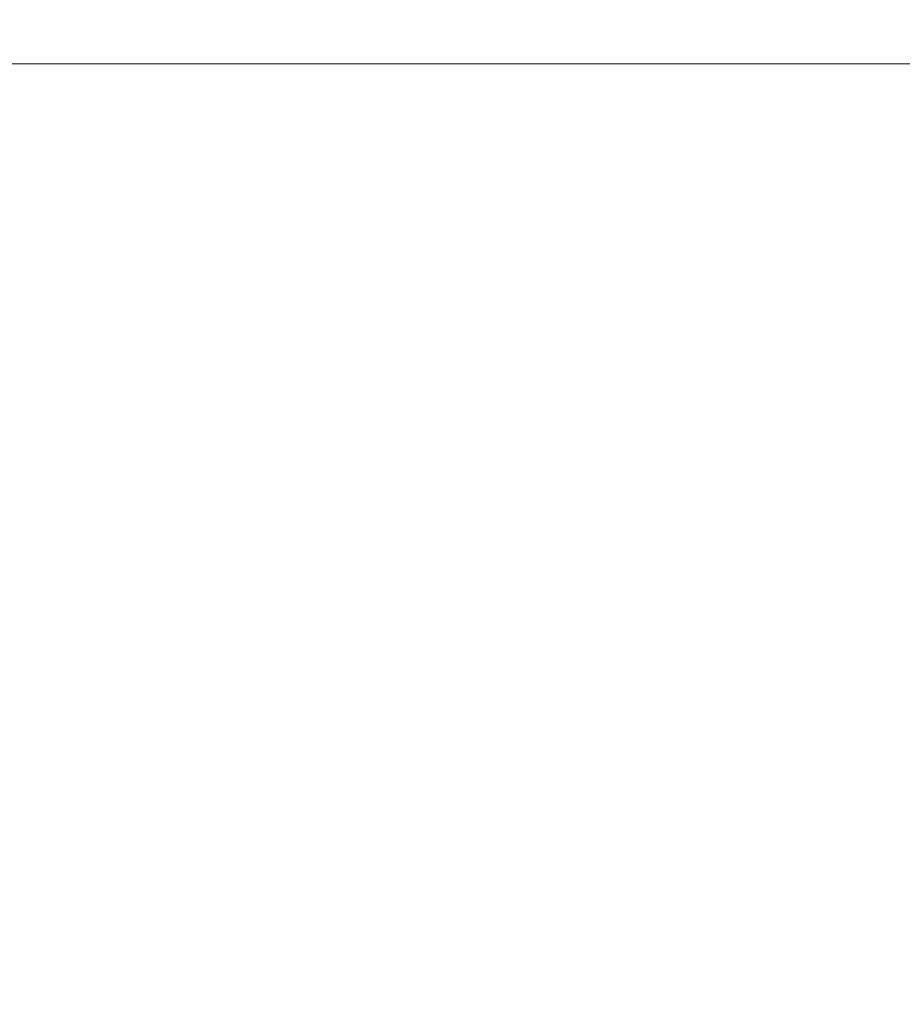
# Model space of a CAD drawing. Header units: millimetres. Extents: x 58537 to 97688, y -8921 to 14216.
# Tile 136 of 189: x 68955 to 68993, y 3699 to 3742. Entities that reach past the tile are written whole.
import ezdxf

# ---------------------------------------------------------------- set-up
doc = ezdxf.new("R2010")
doc.units = ezdxf.units.MM
doc.header["$MEASUREMENT"] = 0
doc.linetypes.add('Wipeout_Contour', pattern=[1000, 0, -1000])
doc.layers.add('Nowe_A-Armatura', color=7, linetype='Continuous')
doc.layers.add('Nowe_A-Wymiary-Zewnętrzne', color=7, linetype='Continuous')
doc.layers.add('Nowe_A-Armatura_Nr_pióra__1', color=7, linetype='Continuous', lineweight=13)
doc.layers.add('Nowe_A-Wymiary-Zewnętrzne_Nr_pióra__46', color=5, linetype='Continuous', lineweight=15)
doc.layers.add('Nowe_A-Wymiary-Zewnętrzne_Nr_pióra__45', color=7, linetype='Continuous', lineweight=15, true_color=0x40a5ff)
doc.layers.add('Nowe_A-Wymiary-Zewnętrzne_Nr_pióra__85', color=7, linetype='Continuous', lineweight=13, true_color=0x80c2ff)
doc.styles.add('STYL_AUTOMATYCZNY_2', font='arial.ttf')
doc.dimstyles.new('STYL_AUTOMATYCZNY__1', dxfattribs={"dimtxt": 125, "dimasz": 47.5, "dimexe": 0.18, "dimexo": 20, "dimgap": 0, "dimtad": 1, "dimdec": 1, "dimlfac": 0.1, "dimzin": 0, "dimdsep": 46, "dimtxsty": 'STYL_AUTOMATYCZNY_2', "dimblk": 'ARROWHEAD_11', "dimblk1": 'ARROWHEAD_11', "dimblk2": 'ARROWHEAD_11', "dimcen": 0.09, "dimclrd": 256, "dimclre": 256, "dimclrt": 5, "dimadec": 1, "dimazin": 0, "dimtfac": 1, "dimtdec": 4, "dimtmove": 0, "dimatfit": 3, "dimfxl": 0, "dimtolj": 1, "dimtzin": 0, "dimarcsym": 0})

# ---------------------------------------------------------------- blocks, each defined once
blk = doc.blocks.new('ElemPrzekroju_168')
at = {"color": 254, "linetype": 'Wipeout_Contour', "lineweight": 0, "ltscale": 1449158.234473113}
blk.add_wipeout([(68694.251, 3580), (68700.168, 3579), (68842.287, 3579), (68834.763, 3534.378), (68827.391, 3489.666), (68818.014, 3445.323), (68806.934, 3401.367), (68802.678, 3385.699), (69094.59, 2890), (69094.59, 3700), (69007.543, 3700), (69007.329, 3699.27), (69001.28, 3681.63), (68994.49, 3664.25), (68987.269, 3647.06), (68979.719, 3630), (68954.72, 3630), (68952.32, 3617), (68948.76, 3604.26), (68944.09, 3591.9), (68938.32, 3580)], dxfattribs=at).dxf.layer = 'Nowe_A-Armatura'
blk = doc.blocks.new('ElemPrzekroju_169')
at = {"color": 254, "linetype": 'Wipeout_Contour', "lineweight": 0, "ltscale": 207179.106741}
blk.add_wipeout([(68962.58, 3739.85), (68962.45, 3740), (68950.509, 3740)], dxfattribs=at).dxf.layer = 'Nowe_A-Armatura'
at = {"color": 254, "linetype": 'Wipeout_Contour', "lineweight": 0, "ltscale": 207286.445209}
blk.add_wipeout([(68990.23, 3740), (68996.88, 3739.85), (68995.77, 3740)], dxfattribs=at).dxf.layer = 'Nowe_A-Armatura'
at = {"color": 254, "linetype": 'Wipeout_Contour', "lineweight": 0, "ltscale": 207157.426232}
blk.add_wipeout([(68945.72, 3681.78), (68956.88, 3681.78), (68959.539, 3699.56)], dxfattribs=at).dxf.layer = 'Nowe_A-Armatura'
at = {"color": 254, "linetype": 'Wipeout_Contour', "lineweight": 0, "ltscale": 207168.109762}
blk.add_wipeout([(68950.509, 3740), (68950.509, 3739.85), (68962.58, 3739.85)], dxfattribs=at).dxf.layer = 'Nowe_A-Armatura'
at = {"color": 254, "linetype": 'Wipeout_Contour', "lineweight": 0, "ltscale": 207282.395583}
blk.add_wipeout([(68996.88, 3739.85), (68990.23, 3740), (68991.07, 3739.85)], dxfattribs=at).dxf.layer = 'Nowe_A-Armatura'
at = {"color": 254, "linetype": 'Wipeout_Contour', "lineweight": 0, "ltscale": 207149.898631}
blk.add_wipeout([(68959.539, 3699.56), (68947.67, 3699.56), (68945.72, 3681.78)], dxfattribs=at).dxf.layer = 'Nowe_A-Armatura'
at = {"color": 254, "linetype": 'Wipeout_Contour', "lineweight": 0, "ltscale": 207212.497001}
blk.add_wipeout([(68973.09, 3740), (68962.45, 3740), (68973.42, 3739.85)], dxfattribs=at).dxf.layer = 'Nowe_A-Armatura'
at = {"color": 254, "linetype": 'Wipeout_Contour', "lineweight": 0, "ltscale": 207189.28314}
blk.add_wipeout([(68970.2, 3699.53), (68956.88, 3681.78), (68966.91, 3681.77)], dxfattribs=at).dxf.layer = 'Nowe_A-Armatura'
at = {"color": 254, "linetype": 'Wipeout_Contour', "lineweight": 0, "ltscale": 207202.896811}
blk.add_wipeout([(68962.45, 3740), (68962.58, 3739.85), (68973.42, 3739.85)], dxfattribs=at).dxf.layer = 'Nowe_A-Armatura'
at = {"color": 254, "linetype": 'Wipeout_Contour', "lineweight": 0, "ltscale": 207183.480174}
blk.add_wipeout([(68956.88, 3681.78), (68970.199, 3699.53), (68959.539, 3699.56)], dxfattribs=at).dxf.layer = 'Nowe_A-Armatura'
at = {"color": 254, "linetype": 'Wipeout_Contour', "lineweight": 0, "ltscale": 207242.457291}
blk.add_wipeout([(68973.09, 3740), (68983.2, 3739.85), (68982.65, 3740)], dxfattribs=at).dxf.layer = 'Nowe_A-Armatura'
at = {"color": 254, "linetype": 'Wipeout_Contour', "lineweight": 0, "ltscale": 207167.002964}
blk.add_wipeout([(68947.67, 3699.56), (68959.539, 3699.56), (68961.689, 3717.53)], dxfattribs=at).dxf.layer = 'Nowe_A-Armatura'
at = {"color": 254, "linetype": 'Wipeout_Contour', "lineweight": 0, "ltscale": 207234.090186}
blk.add_wipeout([(68973.09, 3740), (68973.42, 3739.85), (68983.2, 3739.85)], dxfattribs=at).dxf.layer = 'Nowe_A-Armatura'
at = {"color": 254, "linetype": 'Wipeout_Contour', "lineweight": 0, "ltscale": 207158.48927}
blk.add_wipeout([(68961.689, 3717.53), (68949.26, 3717.54), (68947.67, 3699.56)], dxfattribs=at).dxf.layer = 'Nowe_A-Armatura'
at = {"color": 254, "linetype": 'Wipeout_Contour', "lineweight": 0, "ltscale": 207267.475908}
blk.add_wipeout([(68991.07, 3739.85), (68990.23, 3740), (68982.65, 3740)], dxfattribs=at).dxf.layer = 'Nowe_A-Armatura'
at = {"color": 254, "linetype": 'Wipeout_Contour', "lineweight": 0, "ltscale": 207200.718734}
blk.add_wipeout([(68972.88, 3717.5), (68959.539, 3699.56), (68970.199, 3699.53)], dxfattribs=at).dxf.layer = 'Nowe_A-Armatura'
at = {"color": 254, "linetype": 'Wipeout_Contour', "lineweight": 0, "ltscale": 207261.227656}
blk.add_wipeout([(68982.65, 3740), (68983.2, 3739.85), (68991.07, 3739.85)], dxfattribs=at).dxf.layer = 'Nowe_A-Armatura'
at = {"color": 254, "linetype": 'Wipeout_Contour', "lineweight": 0, "ltscale": 207193.878078}
blk.add_wipeout([(68959.539, 3699.56), (68972.88, 3717.5), (68961.69, 3717.53)], dxfattribs=at).dxf.layer = 'Nowe_A-Armatura'
at = {"color": 254, "linetype": 'Wipeout_Contour', "lineweight": 0, "ltscale": 207243.971509}
blk.add_wipeout([(68973.42, 3739.85), (68983.89, 3738.95), (68983.2, 3739.85)], dxfattribs=at).dxf.layer = 'Nowe_A-Armatura'
at = {"color": 254, "linetype": 'Wipeout_Contour', "lineweight": 0, "ltscale": 207217.498975}
blk.add_wipeout([(68966.91, 3681.77), (68975.62, 3681.75), (68979.65, 3699.5)], dxfattribs=at).dxf.layer = 'Nowe_A-Armatura'
at = {"color": 254, "linetype": 'Wipeout_Contour', "lineweight": 0, "ltscale": 207235.460213}
blk.add_wipeout([(68973.42, 3739.85), (68973.89, 3738.95), (68983.89, 3738.95)], dxfattribs=at).dxf.layer = 'Nowe_A-Armatura'
at = {"color": 254, "linetype": 'Wipeout_Contour', "lineweight": 0, "ltscale": 207213.514845}
blk.add_wipeout([(68966.91, 3681.77), (68979.65, 3699.5), (68970.199, 3699.53)], dxfattribs=at).dxf.layer = 'Nowe_A-Armatura'
at = {"color": 254, "linetype": 'Wipeout_Contour', "lineweight": 0, "ltscale": 207213.372099}
blk.add_wipeout([(68973.419, 3739.85), (68962.58, 3739.85), (68973.89, 3738.95)], dxfattribs=at).dxf.layer = 'Nowe_A-Armatura'
at = {"color": 254, "linetype": 'Wipeout_Contour', "lineweight": 0, "ltscale": 207269.810406}
blk.add_wipeout([(68992.07, 3738.95), (68991.07, 3739.85), (68983.2, 3739.85)], dxfattribs=at).dxf.layer = 'Nowe_A-Armatura'
at = {"color": 254, "linetype": 'Wipeout_Contour', "lineweight": 0, "ltscale": 207203.620627}
blk.add_wipeout([(68973.89, 3738.95), (68962.58, 3739.85), (68962.819, 3738.95)], dxfattribs=at).dxf.layer = 'Nowe_A-Armatura'
at = {"color": 254, "linetype": 'Wipeout_Contour', "lineweight": 0, "ltscale": 207263.346377}
blk.add_wipeout([(68983.2, 3739.85), (68983.89, 3738.95), (68992.07, 3738.95)], dxfattribs=at).dxf.layer = 'Nowe_A-Armatura'
at = {"layer": 'Nowe_A-Armatura_Nr_pióra__1', "color": 7, "linetype": 'Continuous', "lineweight": 13}
for p, q in [((68982.65, 3740), (68973.09, 3740)), ((68990.23, 3740), (68982.65, 3740))]:
    blk.add_line(p, q, dxfattribs=at)
at = {"color": 254, "linetype": 'Wipeout_Contour', "lineweight": 0, "ltscale": 207245.520362}
blk.add_wipeout([(68973.89, 3738.95), (68984.47, 3737.47), (68983.89, 3738.95)], dxfattribs=at).dxf.layer = 'Nowe_A-Armatura'
at = {"color": 254, "linetype": 'Wipeout_Contour', "lineweight": 0, "ltscale": 207236.71531}
blk.add_wipeout([(68984.47, 3737.47), (68973.89, 3738.95), (68974.3, 3737.47)], dxfattribs=at).dxf.layer = 'Nowe_A-Armatura'
at = {"color": 254, "linetype": 'Wipeout_Contour', "lineweight": 0, "ltscale": 207214.307073}
blk.add_wipeout([(68974.3, 3737.47), (68973.89, 3738.95), (68962.819, 3738.95)], dxfattribs=at).dxf.layer = 'Nowe_A-Armatura'
at = {"color": 254, "linetype": 'Wipeout_Contour', "lineweight": 0, "ltscale": 207272.106627}
blk.add_wipeout([(68992.88, 3737.47), (68992.07, 3738.95), (68983.89, 3738.95)], dxfattribs=at).dxf.layer = 'Nowe_A-Armatura'
at = {"color": 254, "linetype": 'Wipeout_Contour', "lineweight": 0, "ltscale": 207204.273373}
blk.add_wipeout([(68962.819, 3738.95), (68963.03, 3737.47), (68974.3, 3737.47)], dxfattribs=at).dxf.layer = 'Nowe_A-Armatura'
at = {"color": 254, "linetype": 'Wipeout_Contour', "lineweight": 0, "ltscale": 207265.22772}
blk.add_wipeout([(68983.89, 3738.95), (68984.47, 3737.47), (68992.88, 3737.47)], dxfattribs=at).dxf.layer = 'Nowe_A-Armatura'
at = {"color": 254, "linetype": 'Wipeout_Contour', "lineweight": 0, "ltscale": 207273.503243}
blk.add_wipeout([(68993.2, 3735.67), (68992.88, 3737.47), (68984.47, 3737.47)], dxfattribs=at).dxf.layer = 'Nowe_A-Armatura'
at = {"color": 254, "linetype": 'Wipeout_Contour', "lineweight": 0, "ltscale": 207266.119411}
blk.add_wipeout([(68984.47, 3737.47), (68984.7, 3735.67), (68993.2, 3735.67)], dxfattribs=at).dxf.layer = 'Nowe_A-Armatura'
at = {"color": 254, "linetype": 'Wipeout_Contour', "lineweight": 0, "ltscale": 207292.525142}
blk.add_wipeout([(68992.07, 3738.95), (68999.07, 3737.47), (68998.1, 3738.95)], dxfattribs=at).dxf.layer = 'Nowe_A-Armatura'
at = {"color": 254, "linetype": 'Wipeout_Contour', "lineweight": 0, "ltscale": 207246.448371}
blk.add_wipeout([(68974.3, 3737.47), (68984.7, 3735.67), (68984.47, 3737.47)], dxfattribs=at).dxf.layer = 'Nowe_A-Armatura'
at = {"color": 254, "linetype": 'Wipeout_Contour', "lineweight": 0, "ltscale": 207287.923238}
blk.add_wipeout([(68999.07, 3737.47), (68992.07, 3738.95), (68992.88, 3737.47)], dxfattribs=at).dxf.layer = 'Nowe_A-Armatura'
at = {"color": 254, "linetype": 'Wipeout_Contour', "lineweight": 0, "ltscale": 207237.27169}
blk.add_wipeout([(68984.7, 3735.67), (68974.3, 3737.47), (68974.469, 3735.67)], dxfattribs=at).dxf.layer = 'Nowe_A-Armatura'
at = {"color": 254, "linetype": 'Wipeout_Contour', "lineweight": 0, "ltscale": 207289.552227}
blk.add_wipeout([(68991.07, 3739.85), (68998.1, 3738.95), (68996.88, 3739.85)], dxfattribs=at).dxf.layer = 'Nowe_A-Armatura'
at = {"color": 254, "linetype": 'Wipeout_Contour', "lineweight": 0, "ltscale": 207214.817506}
blk.add_wipeout([(68974.469, 3735.67), (68974.3, 3737.47), (68963.03, 3737.47)], dxfattribs=at).dxf.layer = 'Nowe_A-Armatura'
at = {"color": 254, "linetype": 'Wipeout_Contour', "lineweight": 0, "ltscale": 207294.332458}
blk.add_wipeout([(68992.88, 3737.47), (68999.44, 3735.67), (68999.07, 3737.47)], dxfattribs=at).dxf.layer = 'Nowe_A-Armatura'
at = {"color": 254, "linetype": 'Wipeout_Contour', "lineweight": 0, "ltscale": 207285.329658}
blk.add_wipeout([(68991.07, 3739.85), (68992.07, 3738.95), (68998.1, 3738.95)], dxfattribs=at).dxf.layer = 'Nowe_A-Armatura'
at = {"color": 254, "linetype": 'Wipeout_Contour', "lineweight": 0, "ltscale": 207204.487357}
blk.add_wipeout([(68963.03, 3737.47), (68963.129, 3735.67), (68974.469, 3735.67)], dxfattribs=at).dxf.layer = 'Nowe_A-Armatura'
at = {"color": 254, "linetype": 'Wipeout_Contour', "lineweight": 0, "ltscale": 207289.213139}
blk.add_wipeout([(68992.88, 3737.47), (68993.2, 3735.67), (68999.44, 3735.67)], dxfattribs=at).dxf.layer = 'Nowe_A-Armatura'
at = {"layer": 'Nowe_A-Armatura_Nr_pióra__1', "color": 7, "linetype": 'Continuous', "lineweight": 13}
blk.add_line((68995.77, 3740), (68990.23, 3740), dxfattribs=at)
at = {"color": 254, "linetype": 'Wipeout_Contour', "lineweight": 0, "ltscale": 207179.732058}
blk.add_wipeout([(68963.03, 3737.47), (68950.509, 3737.47), (68963.129, 3735.67)], dxfattribs=at).dxf.layer = 'Nowe_A-Armatura'
at = {"color": 254, "linetype": 'Wipeout_Contour', "lineweight": 0, "ltscale": 207268.376517}
blk.add_wipeout([(68982.95, 3717.46), (68991.34, 3717.41), (68993.2, 3735.67)], dxfattribs=at).dxf.layer = 'Nowe_A-Armatura'
at = {"color": 254, "linetype": 'Wipeout_Contour', "lineweight": 0, "ltscale": 207168.069506}
blk.add_wipeout([(68950.509, 3735.67), (68963.129, 3735.67), (68950.509, 3737.47)], dxfattribs=at).dxf.layer = 'Nowe_A-Armatura'
at = {"color": 254, "linetype": 'Wipeout_Contour', "lineweight": 0, "ltscale": 207263.431755}
blk.add_wipeout([(68993.2, 3735.67), (68984.7, 3735.67), (68982.95, 3717.46)], dxfattribs=at).dxf.layer = 'Nowe_A-Armatura'
at = {"color": 254, "linetype": 'Wipeout_Contour', "lineweight": 0, "ltscale": 207179.688971}
blk.add_wipeout([(68962.819, 3738.95), (68950.509, 3738.95), (68963.03, 3737.47)], dxfattribs=at).dxf.layer = 'Nowe_A-Armatura'
at = {"color": 254, "linetype": 'Wipeout_Contour', "lineweight": 0, "ltscale": 207175.035407}
blk.add_wipeout([(68949.26, 3717.54), (68961.689, 3717.53), (68963.129, 3735.67)], dxfattribs=at).dxf.layer = 'Nowe_A-Armatura'
at = {"color": 254, "linetype": 'Wipeout_Contour', "lineweight": 0, "ltscale": 207241.427148}
blk.add_wipeout([(68984.7, 3735.67), (68972.88, 3717.5), (68982.95, 3717.46)], dxfattribs=at).dxf.layer = 'Nowe_A-Armatura'
at = {"color": 254, "linetype": 'Wipeout_Contour', "lineweight": 0, "ltscale": 207289.232151}
blk.add_wipeout([(68999.44, 3735.67), (68991.34, 3717.41), (68997.55, 3717.35)], dxfattribs=at).dxf.layer = 'Nowe_A-Armatura'
at = {"color": 254, "linetype": 'Wipeout_Contour', "lineweight": 0, "ltscale": 207168.244564}
blk.add_wipeout([(68950.509, 3737.47), (68963.03, 3737.47), (68950.509, 3738.95)], dxfattribs=at).dxf.layer = 'Nowe_A-Armatura'
at = {"color": 254, "linetype": 'Wipeout_Contour', "lineweight": 0, "ltscale": 207165.709427}
blk.add_wipeout([(68949.26, 3717.54), (68963.129, 3735.67), (68950.509, 3735.67)], dxfattribs=at).dxf.layer = 'Nowe_A-Armatura'
at = {"color": 254, "linetype": 'Wipeout_Contour', "lineweight": 0, "ltscale": 207234.712067}
blk.add_wipeout([(68974.469, 3735.67), (68972.88, 3717.5), (68984.7, 3735.67)], dxfattribs=at).dxf.layer = 'Nowe_A-Armatura'
at = {"color": 254, "linetype": 'Wipeout_Contour', "lineweight": 0, "ltscale": 207286.466535}
blk.add_wipeout([(68993.2, 3735.67), (68991.34, 3717.41), (68999.44, 3735.67)], dxfattribs=at).dxf.layer = 'Nowe_A-Armatura'
at = {"color": 254, "linetype": 'Wipeout_Contour', "lineweight": 0, "ltscale": 207179.419928}
blk.add_wipeout([(68962.819, 3738.95), (68962.58, 3739.85), (68950.509, 3739.85)], dxfattribs=at).dxf.layer = 'Nowe_A-Armatura'
at = {"color": 254, "linetype": 'Wipeout_Contour', "lineweight": 0, "ltscale": 207209.963045}
blk.add_wipeout([(68974.469, 3735.67), (68961.689, 3717.53), (68972.88, 3717.5)], dxfattribs=at).dxf.layer = 'Nowe_A-Armatura'
at = {"color": 254, "linetype": 'Wipeout_Contour', "lineweight": 0, "ltscale": 207168.243819}
blk.add_wipeout([(68950.509, 3739.85), (68950.509, 3738.95), (68962.819, 3738.95)], dxfattribs=at).dxf.layer = 'Nowe_A-Armatura'
at = {"color": 254, "linetype": 'Wipeout_Contour', "lineweight": 0, "ltscale": 207202.023283}
blk.add_wipeout([(68963.129, 3735.67), (68961.689, 3717.53), (68974.469, 3735.67)], dxfattribs=at).dxf.layer = 'Nowe_A-Armatura'
at = {"layer": 'Nowe_A-Armatura_Nr_pióra__1', "color": 7, "linetype": 'Continuous', "lineweight": 13}
for p, q in [((68962.45, 3740), (68950.509, 3740)), ((68973.09, 3740), (68962.45, 3740))]:
    blk.add_line(p, q, dxfattribs=at)
at = {"color": 254, "linetype": 'Wipeout_Contour', "lineweight": 0, "ltscale": 207230.90776}
blk.add_wipeout([(68982.95, 3717.46), (68970.199, 3699.53), (68979.65, 3699.5)], dxfattribs=at).dxf.layer = 'Nowe_A-Armatura'
at = {"color": 254, "linetype": 'Wipeout_Contour', "lineweight": 0, "ltscale": 207225.697587}
blk.add_wipeout([(68972.88, 3717.5), (68970.199, 3699.53), (68982.95, 3717.46)], dxfattribs=at).dxf.layer = 'Nowe_A-Armatura'
at = {"color": 254, "linetype": 'Wipeout_Contour', "lineweight": 0, "ltscale": 207239.350559}
blk.add_wipeout([(68987.45, 3699.46), (68979.65, 3699.5), (68975.62, 3681.75)], dxfattribs=at).dxf.layer = 'Nowe_A-Armatura'
at = {"color": 254, "linetype": 'Wipeout_Contour', "lineweight": 0, "ltscale": 207256.578278}
blk.add_wipeout([(68979.65, 3699.5), (68987.45, 3699.46), (68991.34, 3717.41)], dxfattribs=at).dxf.layer = 'Nowe_A-Armatura'
at = {"color": 254, "linetype": 'Wipeout_Contour', "lineweight": 0, "ltscale": 207253.488802}
blk.add_wipeout([(68991.34, 3717.41), (68982.95, 3717.46), (68979.65, 3699.5)], dxfattribs=at).dxf.layer = 'Nowe_A-Armatura'
at = {"color": 254, "linetype": 'Wipeout_Contour', "lineweight": 0, "ltscale": 207276.508088}
blk.add_wipeout([(68997.55, 3717.35), (68987.45, 3699.46), (68993.32, 3699.42)], dxfattribs=at).dxf.layer = 'Nowe_A-Armatura'
at = {"color": 254, "linetype": 'Wipeout_Contour', "lineweight": 0, "ltscale": 207275.745661}
blk.add_wipeout([(68991.34, 3717.41), (68987.45, 3699.46), (68997.55, 3717.35)], dxfattribs=at).dxf.layer = 'Nowe_A-Armatura'
blk = doc.blocks.new('*D977')
at = {"layer": 'Nowe_A-Wymiary-Zewnętrzne_Nr_pióra__45', "linetype": 'Continuous', "lineweight": 15, "true_color": 0x40a5ff}
for points in [[(66433.999, 5430), (66434.951, 5425.216), (66437.66, 5421.161), (66441.716, 5418.452), (66446.499, 5417.5), (66451.283, 5418.452), (66455.338, 5421.161), (66458.048, 5425.216), (66458.999, 5430), (66458.048, 5434.784), (66455.338, 5438.839), (66451.283, 5441.548), (66446.499, 5442.5), (66441.716, 5441.548), (66437.66, 5438.839), (66434.951, 5434.784)], [(66433.999, 2890), (66434.951, 2885.216), (66437.66, 2881.161), (66441.716, 2878.452), (66446.499, 2877.5), (66451.283, 2878.452), (66455.338, 2881.161), (66458.048, 2885.216), (66458.999, 2890), (66458.048, 2894.784), (66455.338, 2898.839), (66451.283, 2901.548), (66446.499, 2902.5), (66441.716, 2901.548), (66437.66, 2898.839), (66434.951, 2894.784)]]:
    blk.add_hatch(color=161, dxfattribs=at).paths.add_polyline_path(points)
at = {"layer": 'Nowe_A-Wymiary-Zewnętrzne_Nr_pióra__45', "color": 161, "linetype": 'Continuous', "lineweight": 15, "true_color": 0x40a5ff}
for centre in [(66446.499, 5430), (66446.499, 2890)]:
    blk.add_circle(centre, 12.5, dxfattribs=at)
at = {"layer": 'Nowe_A-Wymiary-Zewnętrzne_Nr_pióra__85', "color": 151, "linetype": 'Continuous', "lineweight": 13, "true_color": 0x80c2ff}
for p, q in [((66446.499, 2902.5), (66446.499, 5417.5)), ((66433.999, 2890), (66399.624, 2890)), ((66493.374, 2890), (66458.999, 2890))]:
    blk.add_line(p, q, dxfattribs=at)
at = {"layer": 'Nowe_A-Wymiary-Zewnętrzne_Nr_pióra__46', "color": 5, "lineweight": 15, "char_height": 125, "attachment_point": 7, "rotation": 90, "style": 'STYL_AUTOMATYCZNY_2'}
for s, insert in [('\\A1;{\\pql;\\fArial|b0|i0|c238|p0;\\W1.000000;21,0}', (66421.499, 5083.85)), ('\\A1;{\\pql;\\fArial|b0|i0|c238|p0;\\W1.000000;254,0}', (66421.499, 3945.505)), ('\\A1;{\\pql;\\fArial|b0|i0|c238|p0;\\W1.000000;14,0}', (66421.499, 2902.5))]:
    blk.add_mtext(s, dxfattribs=dict(at, insert=insert))
blk = doc.blocks.new('ARROWHEAD_11')
at = {"color": 0, "linetype": 'Continuous', "lineweight": 0}
blk.add_line((0, 0), (-1, 0), dxfattribs=at)
at = {"color": 0, "linetype": 'Continuous', "lineweight": 0, "const_width": 0.25, "flags": 128}
blk.add_lwpolyline([(-0.125, 0, 1), (0.125, 0, 1)], format="xyb", close=True, dxfattribs=at)
blk = doc.blocks.new('*D1017')
at = {"layer": 'Nowe_A-Wymiary-Zewnętrzne_Nr_pióra__45', "linetype": 'Continuous', "lineweight": 15, "true_color": 0x40a5ff}
for points in [[(93173.538, 5090), (93174.489, 5085.216), (93177.199, 5081.161), (93181.254, 5078.452), (93186.038, 5077.5), (93190.822, 5078.452), (93194.877, 5081.161), (93197.586, 5085.216), (93198.538, 5090), (93197.586, 5094.784), (93194.877, 5098.839), (93190.822, 5101.548), (93186.038, 5102.5), (93181.254, 5101.548), (93177.199, 5098.839), (93174.489, 5094.784)], [(93173.538, 2890), (93174.489, 2885.216), (93177.199, 2881.161), (93181.254, 2878.452), (93186.038, 2877.5), (93190.822, 2878.452), (93194.877, 2881.161), (93197.586, 2885.216), (93198.538, 2890), (93197.586, 2894.784), (93194.877, 2898.839), (93190.822, 2901.548), (93186.038, 2902.5), (93181.254, 2901.548), (93177.199, 2898.839), (93174.489, 2894.784)]]:
    blk.add_hatch(color=161, dxfattribs=at).paths.add_polyline_path(points)
at = {"layer": 'Nowe_A-Wymiary-Zewnętrzne_Nr_pióra__45', "color": 161, "linetype": 'Continuous', "lineweight": 15, "true_color": 0x40a5ff}
for centre in [(93186.038, 5090), (93186.038, 2890)]:
    blk.add_circle(centre, 12.5, dxfattribs=at)
at = {"layer": 'Nowe_A-Wymiary-Zewnętrzne_Nr_pióra__85', "color": 151, "linetype": 'Continuous', "lineweight": 13, "true_color": 0x80c2ff}
for p, q in [((93173.538, 5090), (93139.163, 5090)), ((93232.913, 5090), (93198.538, 5090)), ((93186.038, 2902.5), (93186.038, 5077.5)), ((93173.538, 2890), (93139.163, 2890)), ((93232.913, 2890), (93198.538, 2890))]:
    blk.add_line(p, q, dxfattribs=at)
at = {"layer": 'Nowe_A-Wymiary-Zewnętrzne_Nr_pióra__46', "color": 5, "lineweight": 15, "char_height": 125, "attachment_point": 7, "rotation": 90, "style": 'STYL_AUTOMATYCZNY_2'}
for s, insert in [('\\A1;{\\pql;\\fArial|b0|i0|c238|p0;\\W1.000000;220,0}', (93161.038, 3942.33)), ('\\A1;{\\pql;\\fArial|b0|i0|c238|p0;\\W1.000000;14,0}', (93161.038, 2902.5))]:
    blk.add_mtext(s, dxfattribs=dict(at, insert=insert))
blk = doc.blocks.new('*D1027')
at = {"layer": 'Nowe_A-Wymiary-Zewnętrzne_Nr_pióra__45', "linetype": 'Continuous', "lineweight": 15, "true_color": 0x40a5ff}
for points in [[(93506.731, 12845.374), (93507.682, 12840.591), (93510.392, 12836.535), (93514.447, 12833.826), (93519.231, 12832.874), (93524.014, 12833.826), (93528.07, 12836.535), (93530.779, 12840.591), (93531.731, 12845.374), (93530.779, 12850.158), (93528.07, 12854.213), (93524.014, 12856.923), (93519.231, 12857.874), (93514.447, 12856.923), (93510.392, 12854.213), (93507.682, 12850.158)], [(93506.731, -450), (93507.682, -454.784), (93510.392, -458.839), (93514.447, -461.548), (93519.231, -462.5), (93524.014, -461.548), (93528.07, -458.839), (93530.779, -454.784), (93531.731, -450), (93530.779, -445.216), (93528.07, -441.161), (93524.014, -438.452), (93519.231, -437.5), (93514.447, -438.452), (93510.392, -441.161), (93507.682, -445.216)]]:
    blk.add_hatch(color=161, dxfattribs=at).paths.add_polyline_path(points)
at = {"layer": 'Nowe_A-Wymiary-Zewnętrzne_Nr_pióra__45', "color": 161, "linetype": 'Continuous', "lineweight": 15, "true_color": 0x40a5ff}
for centre in [(93519.231, 12845.374), (93519.231, -450)]:
    blk.add_circle(centre, 12.5, dxfattribs=at)
at = {"layer": 'Nowe_A-Wymiary-Zewnętrzne_Nr_pióra__85', "color": 151, "linetype": 'Continuous', "lineweight": 13, "true_color": 0x80c2ff}
for p, q in [((93519.231, 12857.874), (93519.231, 12870.374)), ((93506.731, 12845.374), (93472.356, 12845.374)), ((93566.106, 12845.374), (93531.731, 12845.374)), ((93519.231, -437.5), (93519.231, 12832.874)), ((93506.731, -450), (93472.356, -450)), ((93566.106, -450), (93531.731, -450)), ((93519.231, -475), (93519.231, -462.5))]:
    blk.add_line(p, q, dxfattribs=at)
at = {"layer": 'Nowe_A-Wymiary-Zewnętrzne_Nr_pióra__46', "color": 5, "lineweight": 15, "insert": (93494.231, 5911.708), "char_height": 125, "attachment_point": 7, "rotation": 90, "style": 'STYL_AUTOMATYCZNY_2'}
blk.add_mtext('\\A1;{\\pql;\\fArial|b0|i0|c238|p0;\\W1.000000;1\xa0329,5}', dxfattribs=at)
blk = doc.blocks.new('*D1036')
at = {"layer": 'Nowe_A-Wymiary-Zewnętrzne_Nr_pióra__45', "linetype": 'Continuous', "lineweight": 15, "true_color": 0x40a5ff}
for points in [[(90228.509, 5430), (90229.46, 5425.216), (90232.17, 5421.161), (90236.225, 5418.452), (90241.009, 5417.5), (90245.792, 5418.452), (90249.848, 5421.161), (90252.557, 5425.216), (90253.509, 5430), (90252.557, 5434.784), (90249.848, 5438.839), (90245.792, 5441.548), (90241.009, 5442.5), (90236.225, 5441.548), (90232.17, 5438.839), (90229.46, 5434.784)], [(90228.509, 2890), (90229.46, 2885.216), (90232.17, 2881.161), (90236.225, 2878.452), (90241.009, 2877.5), (90245.792, 2878.452), (90249.848, 2881.161), (90252.557, 2885.216), (90253.509, 2890), (90252.557, 2894.784), (90249.848, 2898.839), (90245.792, 2901.548), (90241.009, 2902.5), (90236.225, 2901.548), (90232.17, 2898.839), (90229.46, 2894.784)]]:
    blk.add_hatch(color=161, dxfattribs=at).paths.add_polyline_path(points)
at = {"layer": 'Nowe_A-Wymiary-Zewnętrzne_Nr_pióra__45', "color": 161, "linetype": 'Continuous', "lineweight": 15, "true_color": 0x40a5ff}
for centre in [(90241.009, 5430), (90241.009, 2890)]:
    blk.add_circle(centre, 12.5, dxfattribs=at)
at = {"layer": 'Nowe_A-Wymiary-Zewnętrzne_Nr_pióra__85', "color": 151, "linetype": 'Continuous', "lineweight": 13, "true_color": 0x80c2ff}
for p, q in [((90241.009, 2902.5), (90241.009, 5417.5)), ((90228.509, 2890), (90194.134, 2890)), ((90287.884, 2890), (90253.509, 2890))]:
    blk.add_line(p, q, dxfattribs=at)
at = {"layer": 'Nowe_A-Wymiary-Zewnętrzne_Nr_pióra__46', "color": 5, "lineweight": 15, "char_height": 125, "attachment_point": 7, "rotation": 90, "style": 'STYL_AUTOMATYCZNY_2'}
for s, insert in [('\\A1;{\\pql;\\fArial|b0|i0|c238|p0;\\W1.000000;21,0}', (90216.009, 5083.85)), ('\\A1;{\\pql;\\fArial|b0|i0|c238|p0;\\W1.000000;254,0}', (90216.009, 3945.505)), ('\\A1;{\\pql;\\fArial|b0|i0|c238|p0;\\W1.000000;14,0}', (90216.009, 2902.5))]:
    blk.add_mtext(s, dxfattribs=dict(at, insert=insert))

msp = doc.modelspace()

# ---------------------------------------------------------------- block references
at = {"layer": 'Nowe_A-Armatura', "lineweight": 0}
msp.add_blockref('ElemPrzekroju_168', (0, 0), dxfattribs=at)

# ---------------------------------------------------------------- next in the draw order: block references
msp.add_blockref('ElemPrzekroju_169', (0, 0), dxfattribs=at)

# ---------------------------------------------------------------- next in the draw order: dimensions: what is measured, and where the dimension line sits
at = {"layer": 'Nowe_A-Wymiary-Zewnętrzne', "color": 151, "linetype": 'Continuous', "lineweight": 13, "true_color": 0x80c2ff}
for base, p1, p2, picture, middle in [((93519.231, 12845.374), (63041.84, -450), (64717.212, 12845.374), '*D1027', (93431.731, 6192.829)), ((66446.499, 5430), (58537.267, 2890), (78005.072, 5430), '*D977', (66358.999, 4154.892)), ((90241.009, 5430), (58537.267, 2890), (78005.072, 5430), '*D1036', (90153.509, 4154.892)), ((93186.038, 5090), (58537.267, 2890), (64770.072, 5090), '*D1017', (93098.538, 4151.717))]:
    dim = msp.add_linear_dim(base=base, p1=p1, p2=p2, angle=90, dimstyle='STYL_AUTOMATYCZNY__1', dxfattribs=at)
    dim.commit()
    dim.dimension.update_dxf_attribs({"geometry": picture, "text_midpoint": middle, "dimtype": 160, "text_rotation": 90})

doc.saveas('drawing.dxf')
